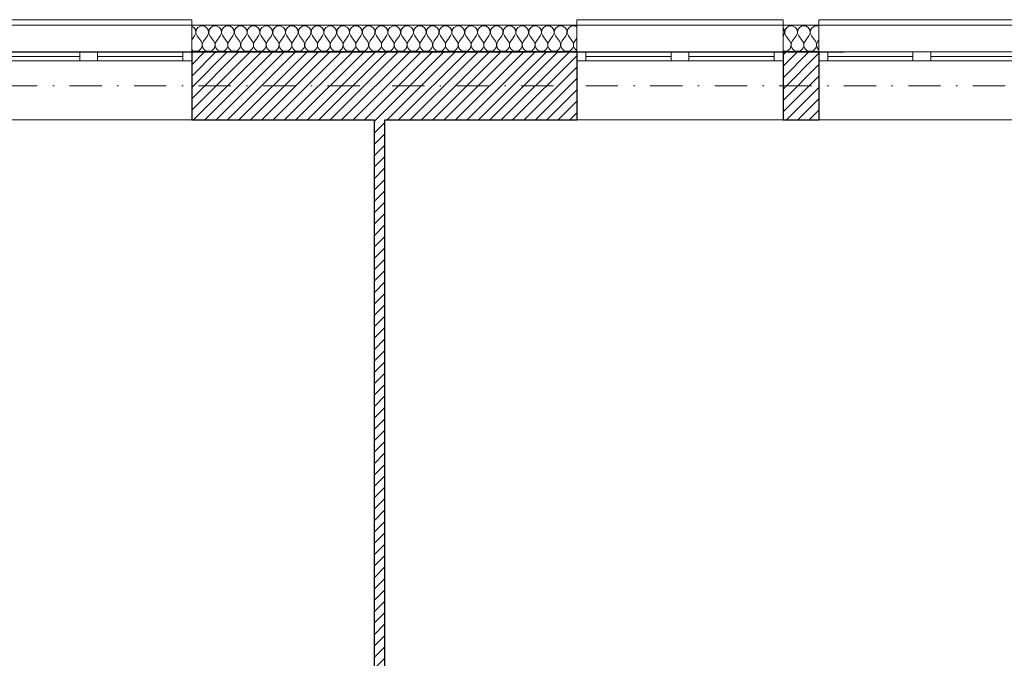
# Model space of a CAD drawing. Header units: millimetres. Extents: x 172139 to 266886, y 89525 to 138225.
# Tile 41 of 72: x 198517 to 204012, y 118140 to 121706. Entities that reach past the tile are written whole.
import ezdxf

# ---------------------------------------------------------------- set-up
doc = ezdxf.new("R2010")
doc.units = ezdxf.units.MM
doc.header["$MEASUREMENT"] = 0
doc.linetypes.add('Kropki i Kreski', pattern=[360, 180, -90, 0, -90])
for name, color, linetype in [('Konstrukcja - Siatki mod', 7, 'Continuous'), ('KR_INW', 7, 'Continuous'), ('NAPIS_SODON', 7, 'Continuous')]:
    doc.layers.add(name, color=color, linetype=linetype)
doc.layers.add('Konstrukcja - Siatki mod_Nr_pióra__48', color=7, linetype='Continuous', lineweight=15, true_color=0xa80f02)
doc.layers.add('KR_INW_Nr_pióra__102', color=7, linetype='Continuous', lineweight=5, true_color=0xcccccc)
for name, color, linetype, lineweight in [('KR_INW_Nr_pióra__101', 252, 'Continuous', 5), ('KR_INW_Nr_pióra__27', 7, 'Continuous', 25), ('KR_INW_Nr_pióra__47', 7, 'Continuous', 15), ('NAPIS_SODON_Nr_pióra__1', 7, 'Continuous', 13), ('Okna ArchiCADa_Nr_pióra__1', 7, 'Continuous', 13)]:
    doc.layers.add(name, color=color, linetype=linetype, lineweight=lineweight)
pattern_1 = [(45, (0, 0), (-31.819804, 31.819804), [])]

# ---------------------------------------------------------------- blocks, each defined once
blk = doc.blocks.new('Strop_1', base_point=(179225, 121523.3))
at = {"layer": 'NAPIS_SODON_Nr_pióra__1', "linetype": 'Continuous', "flags": 128}
blk.add_lwpolyline([(179225, 121523.3), (179225.9, 107003.8), (250898.3, 107008.3), (250897.4, 121527.8)], close=True, dxfattribs=at)
blk = doc.blocks.new('*X97')
at = {"layer": 'KR_INW_Nr_pióra__102', "linetype": 'Continuous'}
for p, q in [((199488.3, 121662.7), (199476.6, 121669)), ((199497.9, 121648.2), (199488.3, 121662.7)), ((199511.7, 121662.7), (199502.1, 121648.2)), ((199527, 121670.9), (199511.7, 121662.7)), ((199544.4, 121670.9), (199527, 121670.9)), ((199559.7, 121662.7), (199544.4, 121670.9)), ((199569.4, 121648.2), (199559.7, 121662.7)), ((199583.1, 121662.7), (199573.5, 121648.2)), ((199598.4, 121670.9), (199583.1, 121662.7)), ((199615.8, 121670.9), (199598.4, 121670.9)), ((199631.2, 121662.7), (199615.8, 121670.9)), ((199640.8, 121648.2), (199631.2, 121662.7)), ((199654.5, 121662.7), (199644.9, 121648.2)), ((199669.9, 121670.9), (199654.5, 121662.7)), ((199687.3, 121670.9), (199669.9, 121670.9)), ((199702.6, 121662.7), (199687.3, 121670.9)), ((199712.2, 121648.2), (199702.6, 121662.7)), ((199726, 121662.7), (199716.3, 121648.2)), ((199741.3, 121670.9), (199726, 121662.7)), ((199758.7, 121670.9), (199741.3, 121670.9)), ((199774, 121662.7), (199758.7, 121670.9)), ((199783.7, 121648.2), (199774, 121662.7)), ((199797.4, 121662.7), (199787.8, 121648.2)), ((199812.7, 121670.9), (199797.4, 121662.7)), ((199830.1, 121670.9), (199812.7, 121670.9)), ((199845.5, 121662.7), (199830.1, 121670.9)), ((199855.1, 121648.2), (199845.5, 121662.7)), ((199868.8, 121662.7), (199859.2, 121648.2)), ((199884.2, 121670.9), (199868.8, 121662.7)), ((199901.6, 121670.9), (199884.2, 121670.9)), ((199916.9, 121662.7), (199901.6, 121670.9)), ((199926.5, 121648.2), (199916.9, 121662.7)), ((199940.3, 121662.7), (199930.6, 121648.2)), ((199955.6, 121670.9), (199940.3, 121662.7)), ((199973, 121670.9), (199955.6, 121670.9)), ((199988.3, 121662.7), (199973, 121670.9)), ((199997.9, 121648.2), (199988.3, 121662.7)), ((200011.7, 121662.7), (200002.1, 121648.2)), ((200027, 121670.9), (200011.7, 121662.7)), ((200044.4, 121670.9), (200027, 121670.9)), ((200059.7, 121662.7), (200044.4, 121670.9)), ((200069.4, 121648.2), (200059.7, 121662.7)), ((200083.1, 121662.7), (200073.5, 121648.2)), ((200098.4, 121670.9), (200083.1, 121662.7)), ((200115.8, 121670.9), (200098.4, 121670.9)), ((200131.2, 121662.7), (200115.8, 121670.9)), ((200140.8, 121648.2), (200131.2, 121662.7)), ((200154.5, 121662.7), (200144.9, 121648.2)), ((200169.9, 121670.9), (200154.5, 121662.7)), ((200187.3, 121670.9), (200169.9, 121670.9)), ((200202.6, 121662.7), (200187.3, 121670.9)), ((200212.2, 121648.2), (200202.6, 121662.7)), ((200226, 121662.7), (200216.3, 121648.2)), ((200241.3, 121670.9), (200226, 121662.7)), ((200258.7, 121670.9), (200241.3, 121670.9)), ((200274, 121662.7), (200258.7, 121670.9)), ((200283.7, 121648.2), (200274, 121662.7)), ((200297.4, 121662.7), (200287.8, 121648.2)), ((200312.7, 121670.9), (200297.4, 121662.7)), ((200330.1, 121670.9), (200312.7, 121670.9)), ((200345.5, 121662.7), (200330.1, 121670.9)), ((200355.1, 121648.2), (200345.5, 121662.7)), ((200368.8, 121662.7), (200359.2, 121648.2)), ((200384.2, 121670.9), (200368.8, 121662.7)), ((200401.6, 121670.9), (200384.2, 121670.9)), ((200416.9, 121662.7), (200401.6, 121670.9)), ((200426.5, 121648.2), (200416.9, 121662.7)), ((200440.3, 121662.7), (200430.6, 121648.2)), ((200455.6, 121670.9), (200440.3, 121662.7)), ((200473, 121670.9), (200455.6, 121670.9)), ((200488.3, 121662.7), (200473, 121670.9)), ((200497.9, 121648.2), (200488.3, 121662.7)), ((200511.7, 121662.7), (200502.1, 121648.2)), ((200527, 121670.9), (200511.7, 121662.7)), ((200544.4, 121670.9), (200527, 121670.9)), ((200559.7, 121662.7), (200544.4, 121670.9)), ((200569.4, 121648.2), (200559.7, 121662.7)), ((200583.1, 121662.7), (200573.5, 121648.2)), ((200598.4, 121670.9), (200583.1, 121662.7)), ((200615.8, 121670.9), (200598.4, 121670.9)), ((200631.2, 121662.7), (200615.8, 121670.9)), ((200640.8, 121648.2), (200631.2, 121662.7)), ((200654.5, 121662.7), (200644.9, 121648.2)), ((200669.9, 121670.9), (200654.5, 121662.7)), ((200687.3, 121670.9), (200669.9, 121670.9)), ((200702.6, 121662.7), (200687.3, 121670.9)), ((200712.2, 121648.2), (200702.6, 121662.7)), ((200726, 121662.7), (200716.3, 121648.2)), ((200741.3, 121670.9), (200726, 121662.7)), ((200758.7, 121670.9), (200741.3, 121670.9)), ((200774, 121662.7), (200758.7, 121670.9)), ((200783.7, 121648.2), (200774, 121662.7)), ((200797.4, 121662.7), (200787.8, 121648.2)), ((200812.7, 121670.9), (200797.4, 121662.7)), ((200830.1, 121670.9), (200812.7, 121670.9)), ((200845.5, 121662.7), (200830.1, 121670.9)), ((200855.1, 121648.2), (200845.5, 121662.7)), ((200868.8, 121662.7), (200859.2, 121648.2)), ((200884.2, 121670.9), (200868.8, 121662.7)), ((200901.6, 121670.9), (200884.2, 121670.9)), ((200916.9, 121662.7), (200901.6, 121670.9)), ((200926.5, 121648.2), (200916.9, 121662.7)), ((200940.3, 121662.7), (200930.6, 121648.2)), ((200955.6, 121670.9), (200940.3, 121662.7)), ((200973, 121670.9), (200955.6, 121670.9)), ((200988.3, 121662.7), (200973, 121670.9)), ((200997.9, 121648.2), (200988.3, 121662.7)), ((201011.7, 121662.7), (201002.1, 121648.2)), ((201027, 121670.9), (201011.7, 121662.7)), ((201044.4, 121670.9), (201027, 121670.9)), ((201059.7, 121662.7), (201044.4, 121670.9)), ((201069.4, 121648.2), (201059.7, 121662.7)), ((201083.1, 121662.7), (201073.5, 121648.2)), ((201098.4, 121670.9), (201083.1, 121662.7)), ((201115.8, 121670.9), (201098.4, 121670.9)), ((201131.2, 121662.7), (201115.8, 121670.9)), ((201140.8, 121648.2), (201131.2, 121662.7)), ((201154.5, 121662.7), (201144.9, 121648.2)), ((201169.9, 121670.9), (201154.5, 121662.7)), ((201187.3, 121670.9), (201169.9, 121670.9)), ((201202.6, 121662.7), (201187.3, 121670.9)), ((201212.2, 121648.2), (201202.6, 121662.7)), ((201226, 121662.7), (201216.3, 121648.2)), ((201241.3, 121670.9), (201226, 121662.7)), ((201258.7, 121670.9), (201241.3, 121670.9)), ((201274, 121662.7), (201258.7, 121670.9)), ((201283.7, 121648.2), (201274, 121662.7)), ((201297.4, 121662.7), (201287.8, 121648.2)), ((201312.7, 121670.9), (201297.4, 121662.7)), ((201330.1, 121670.9), (201312.7, 121670.9)), ((201345.5, 121662.7), (201330.1, 121670.9)), ((201355.1, 121648.2), (201345.5, 121662.7)), ((201368.8, 121662.7), (201359.2, 121648.2)), ((201384.2, 121670.9), (201368.8, 121662.7)), ((201401.6, 121670.9), (201384.2, 121670.9)), ((201416.9, 121662.7), (201401.6, 121670.9)), ((201426.5, 121648.2), (201416.9, 121662.7)), ((201440.3, 121662.7), (201430.6, 121648.2)), ((201455.6, 121670.9), (201440.3, 121662.7)), ((201473, 121670.9), (201455.6, 121670.9)), ((201488.3, 121662.7), (201473, 121670.9)), ((201497.9, 121648.2), (201488.3, 121662.7)), ((201511.7, 121662.7), (201502.1, 121648.2)), ((201527, 121670.9), (201511.7, 121662.7)), ((201544.4, 121670.9), (201527, 121670.9)), ((201559.7, 121662.7), (201544.4, 121670.9)), ((201569.4, 121648.2), (201559.7, 121662.7)), ((201583.1, 121662.7), (201573.5, 121648.2)), ((201598.4, 121670.9), (201583.1, 121662.7)), ((201615.8, 121670.9), (201598.4, 121670.9)), ((201626.9, 121665), (201615.8, 121670.9)), ((199492.9, 121614.9), (199476.6, 121593.2)), ((199492.9, 121614.9), (199499.6, 121630.9)), ((199499.6, 121630.9), (199497.9, 121648.2)), ((199502.1, 121648.2), (199500.4, 121630.9)), ((199500.4, 121630.9), (199507.1, 121614.9)), ((199507.1, 121614.9), (199528.6, 121586.3)), ((199564.3, 121614.9), (199542.9, 121586.3)), ((199564.3, 121614.9), (199571, 121630.9)), ((199571, 121630.9), (199569.4, 121648.2)), ((199573.5, 121648.2), (199571.8, 121630.9)), ((199571.8, 121630.9), (199578.6, 121614.9)), ((199578.6, 121614.9), (199600, 121586.3)), ((199635.7, 121614.9), (199614.3, 121586.3)), ((199635.7, 121614.9), (199642.4, 121630.9)), ((199642.4, 121630.9), (199640.8, 121648.2)), ((199644.9, 121648.2), (199643.3, 121630.9)), ((199643.3, 121630.9), (199650, 121614.9)), ((199650, 121614.9), (199671.4, 121586.3)), ((199707.1, 121614.9), (199685.7, 121586.3)), ((199707.1, 121614.9), (199713.9, 121630.9)), ((199713.9, 121630.9), (199712.2, 121648.2)), ((199716.3, 121648.2), (199714.7, 121630.9)), ((199714.7, 121630.9), (199721.4, 121614.9)), ((199721.4, 121614.9), (199742.9, 121586.3)), ((199778.6, 121614.9), (199757.1, 121586.3)), ((199778.6, 121614.9), (199785.3, 121630.9)), ((199785.3, 121630.9), (199783.7, 121648.2)), ((199787.8, 121648.2), (199786.1, 121630.9)), ((199786.1, 121630.9), (199792.9, 121614.9)), ((199792.9, 121614.9), (199814.3, 121586.3)), ((199850, 121614.9), (199828.6, 121586.3)), ((199850, 121614.9), (199856.7, 121630.9)), ((199856.7, 121630.9), (199855.1, 121648.2)), ((199859.2, 121648.2), (199857.6, 121630.9)), ((199857.6, 121630.9), (199864.3, 121614.9)), ((199864.3, 121614.9), (199885.7, 121586.3)), ((199921.4, 121614.9), (199900, 121586.3)), ((199921.4, 121614.9), (199928.2, 121630.9)), ((199928.2, 121630.9), (199926.5, 121648.2)), ((199930.6, 121648.2), (199929, 121630.9)), ((199929, 121630.9), (199935.7, 121614.9)), ((199935.7, 121614.9), (199957.1, 121586.3)), ((199992.9, 121614.9), (199971.4, 121586.3)), ((199992.9, 121614.9), (199999.6, 121630.9)), ((199999.6, 121630.9), (199997.9, 121648.2)), ((200002.1, 121648.2), (200000.4, 121630.9)), ((200000.4, 121630.9), (200007.1, 121614.9)), ((200007.1, 121614.9), (200028.6, 121586.3)), ((200064.3, 121614.9), (200042.9, 121586.3)), ((200064.3, 121614.9), (200071, 121630.9)), ((200071, 121630.9), (200069.4, 121648.2)), ((200073.5, 121648.2), (200071.8, 121630.9)), ((200071.8, 121630.9), (200078.6, 121614.9)), ((200078.6, 121614.9), (200100, 121586.3)), ((200135.7, 121614.9), (200114.3, 121586.3)), ((200135.7, 121614.9), (200142.4, 121630.9)), ((200142.4, 121630.9), (200140.8, 121648.2)), ((200144.9, 121648.2), (200143.3, 121630.9)), ((200143.3, 121630.9), (200150, 121614.9)), ((200150, 121614.9), (200171.4, 121586.3)), ((200207.1, 121614.9), (200185.7, 121586.3)), ((200207.1, 121614.9), (200213.9, 121630.9)), ((200213.9, 121630.9), (200212.2, 121648.2)), ((200216.3, 121648.2), (200214.7, 121630.9)), ((200214.7, 121630.9), (200221.4, 121614.9)), ((200221.4, 121614.9), (200242.9, 121586.3)), ((200278.6, 121614.9), (200257.1, 121586.3)), ((200278.6, 121614.9), (200285.3, 121630.9)), ((200285.3, 121630.9), (200283.7, 121648.2)), ((200287.8, 121648.2), (200286.1, 121630.9)), ((200286.1, 121630.9), (200292.9, 121614.9)), ((200292.9, 121614.9), (200314.3, 121586.3)), ((200350, 121614.9), (200328.6, 121586.3)), ((200350, 121614.9), (200356.7, 121630.9)), ((200356.7, 121630.9), (200355.1, 121648.2)), ((200359.2, 121648.2), (200357.6, 121630.9)), ((200357.6, 121630.9), (200364.3, 121614.9)), ((200364.3, 121614.9), (200385.7, 121586.3)), ((200421.4, 121614.9), (200400, 121586.3)), ((200421.4, 121614.9), (200428.2, 121630.9)), ((200428.2, 121630.9), (200426.5, 121648.2)), ((200430.6, 121648.2), (200429, 121630.9)), ((200429, 121630.9), (200435.7, 121614.9)), ((200435.7, 121614.9), (200457.1, 121586.3)), ((200492.9, 121614.9), (200471.4, 121586.3)), ((200492.9, 121614.9), (200499.6, 121630.9)), ((200499.6, 121630.9), (200497.9, 121648.2)), ((200502.1, 121648.2), (200500.4, 121630.9)), ((200500.4, 121630.9), (200507.1, 121614.9)), ((200507.1, 121614.9), (200528.6, 121586.3)), ((200564.3, 121614.9), (200542.9, 121586.3)), ((200564.3, 121614.9), (200571, 121630.9)), ((200571, 121630.9), (200569.4, 121648.2)), ((200573.5, 121648.2), (200571.8, 121630.9)), ((200571.8, 121630.9), (200578.6, 121614.9)), ((200578.6, 121614.9), (200600, 121586.3)), ((200635.7, 121614.9), (200614.3, 121586.3)), ((200635.7, 121614.9), (200642.4, 121630.9)), ((200642.4, 121630.9), (200640.8, 121648.2)), ((200644.9, 121648.2), (200643.3, 121630.9)), ((200643.3, 121630.9), (200650, 121614.9)), ((200650, 121614.9), (200671.4, 121586.3)), ((200707.1, 121614.9), (200685.7, 121586.3)), ((200707.1, 121614.9), (200713.9, 121630.9)), ((200713.9, 121630.9), (200712.2, 121648.2)), ((200716.3, 121648.2), (200714.7, 121630.9)), ((200714.7, 121630.9), (200721.4, 121614.9)), ((200721.4, 121614.9), (200742.9, 121586.3)), ((200778.6, 121614.9), (200757.1, 121586.3)), ((200778.6, 121614.9), (200785.3, 121630.9)), ((200785.3, 121630.9), (200783.7, 121648.2)), ((200787.8, 121648.2), (200786.1, 121630.9)), ((200786.1, 121630.9), (200792.9, 121614.9)), ((200792.9, 121614.9), (200814.3, 121586.3)), ((200850, 121614.9), (200828.6, 121586.3)), ((200850, 121614.9), (200856.7, 121630.9)), ((200856.7, 121630.9), (200855.1, 121648.2)), ((200859.2, 121648.2), (200857.6, 121630.9)), ((200857.6, 121630.9), (200864.3, 121614.9)), ((200864.3, 121614.9), (200885.7, 121586.3)), ((200921.4, 121614.9), (200900, 121586.3)), ((200921.4, 121614.9), (200928.2, 121630.9)), ((200928.2, 121630.9), (200926.5, 121648.2)), ((200930.6, 121648.2), (200929, 121630.9)), ((200929, 121630.9), (200935.7, 121614.9)), ((200935.7, 121614.9), (200957.1, 121586.3)), ((200992.9, 121614.9), (200971.4, 121586.3)), ((200992.9, 121614.9), (200999.6, 121630.9)), ((200999.6, 121630.9), (200997.9, 121648.2)), ((201002.1, 121648.2), (201000.4, 121630.9)), ((201000.4, 121630.9), (201007.1, 121614.9)), ((201007.1, 121614.9), (201028.6, 121586.3)), ((201064.3, 121614.9), (201042.9, 121586.3)), ((201064.3, 121614.9), (201071, 121630.9)), ((201071, 121630.9), (201069.4, 121648.2)), ((201073.5, 121648.2), (201071.8, 121630.9)), ((201071.8, 121630.9), (201078.6, 121614.9)), ((201078.6, 121614.9), (201100, 121586.3)), ((201135.7, 121614.9), (201114.3, 121586.3)), ((201135.7, 121614.9), (201142.4, 121630.9)), ((201142.4, 121630.9), (201140.8, 121648.2)), ((201144.9, 121648.2), (201143.3, 121630.9)), ((201143.3, 121630.9), (201150, 121614.9)), ((201150, 121614.9), (201171.4, 121586.3)), ((201207.1, 121614.9), (201185.7, 121586.3)), ((201207.1, 121614.9), (201213.9, 121630.9)), ((201213.9, 121630.9), (201212.2, 121648.2)), ((201216.3, 121648.2), (201214.7, 121630.9)), ((201214.7, 121630.9), (201221.4, 121614.9)), ((201221.4, 121614.9), (201242.9, 121586.3)), ((201278.6, 121614.9), (201257.1, 121586.3)), ((201278.6, 121614.9), (201285.3, 121630.9)), ((201285.3, 121630.9), (201283.7, 121648.2)), ((201287.8, 121648.2), (201286.1, 121630.9)), ((201286.1, 121630.9), (201292.9, 121614.9)), ((201292.9, 121614.9), (201314.3, 121586.3)), ((201350, 121614.9), (201328.6, 121586.3)), ((201350, 121614.9), (201356.7, 121630.9)), ((201356.7, 121630.9), (201355.1, 121648.2)), ((201359.2, 121648.2), (201357.6, 121630.9)), ((201357.6, 121630.9), (201364.3, 121614.9)), ((201364.3, 121614.9), (201385.7, 121586.3)), ((201421.4, 121614.9), (201400, 121586.3)), ((201421.4, 121614.9), (201428.2, 121630.9)), ((201428.2, 121630.9), (201426.5, 121648.2)), ((201430.6, 121648.2), (201429, 121630.9)), ((201429, 121630.9), (201435.7, 121614.9)), ((201435.7, 121614.9), (201457.1, 121586.3)), ((201492.9, 121614.9), (201471.4, 121586.3)), ((201492.9, 121614.9), (201499.6, 121630.9)), ((201499.6, 121630.9), (201497.9, 121648.2)), ((201502.1, 121648.2), (201500.4, 121630.9)), ((201500.4, 121630.9), (201507.1, 121614.9)), ((201507.1, 121614.9), (201528.6, 121586.3)), ((201564.3, 121614.9), (201542.9, 121586.3)), ((201564.3, 121614.9), (201571, 121630.9)), ((201571, 121630.9), (201569.4, 121648.2)), ((201573.5, 121648.2), (201571.8, 121630.9)), ((201571.8, 121630.9), (201578.6, 121614.9)), ((201578.6, 121614.9), (201600, 121586.3)), ((201626.9, 121603.1), (201614.3, 121586.3)), ((199526.4, 121540.8), (199531.9, 121548.9)), ((199533.3, 121577.7), (199528.6, 121586.3)), ((199531.9, 121548.9), (199535.1, 121558.2)), ((199535.6, 121568.1), (199533.3, 121577.7)), ((199535.1, 121558.2), (199535.6, 121568.1)), ((199538.1, 121577.7), (199535.9, 121568.1)), ((199535.9, 121568.1), (199536.3, 121558.2)), ((199536.3, 121558.2), (199539.5, 121548.9)), ((199542.9, 121586.3), (199538.1, 121577.7)), ((199539.5, 121548.9), (199545.1, 121540.8)), ((199597.8, 121540.8), (199603.4, 121548.9)), ((199604.8, 121577.7), (199600, 121586.3)), ((199603.4, 121548.9), (199606.5, 121558.2)), ((199607, 121568.1), (199604.8, 121577.7)), ((199606.5, 121558.2), (199607, 121568.1)), ((199609.5, 121577.7), (199607.3, 121568.1)), ((199607.3, 121568.1), (199607.8, 121558.2)), ((199607.8, 121558.2), (199610.9, 121548.9)), ((199614.3, 121586.3), (199609.5, 121577.7)), ((199610.9, 121548.9), (199616.5, 121540.8)), ((199669.2, 121540.8), (199674.8, 121548.9)), ((199676.2, 121577.7), (199671.4, 121586.3)), ((199674.8, 121548.9), (199677.9, 121558.2)), ((199678.4, 121568.1), (199676.2, 121577.7)), ((199677.9, 121558.2), (199678.4, 121568.1)), ((199680.9, 121577.7), (199678.7, 121568.1)), ((199678.7, 121568.1), (199679.2, 121558.2)), ((199679.2, 121558.2), (199682.3, 121548.9)), ((199685.7, 121586.3), (199680.9, 121577.7)), ((199682.3, 121548.9), (199687.9, 121540.8)), ((199740.6, 121540.8), (199746.2, 121548.9)), ((199747.6, 121577.7), (199742.9, 121586.3)), ((199746.2, 121548.9), (199749.4, 121558.2)), ((199749.9, 121568.1), (199747.6, 121577.7)), ((199749.4, 121558.2), (199749.9, 121568.1)), ((199752.4, 121577.7), (199750.1, 121568.1)), ((199750.1, 121568.1), (199750.6, 121558.2)), ((199750.6, 121558.2), (199753.8, 121548.9)), ((199757.1, 121586.3), (199752.4, 121577.7)), ((199753.8, 121548.9), (199759.4, 121540.8)), ((199812.1, 121540.8), (199817.7, 121548.9)), ((199819.1, 121577.7), (199814.3, 121586.3)), ((199817.7, 121548.9), (199820.8, 121558.2)), ((199821.3, 121568.1), (199819.1, 121577.7)), ((199820.8, 121558.2), (199821.3, 121568.1)), ((199823.8, 121577.7), (199821.6, 121568.1)), ((199821.6, 121568.1), (199822.1, 121558.2)), ((199822.1, 121558.2), (199825.2, 121548.9)), ((199828.6, 121586.3), (199823.8, 121577.7)), ((199825.2, 121548.9), (199830.8, 121540.8)), ((199883.5, 121540.8), (199889.1, 121548.9)), ((199890.5, 121577.7), (199885.7, 121586.3)), ((199889.1, 121548.9), (199892.2, 121558.2)), ((199892.7, 121568.1), (199890.5, 121577.7)), ((199892.2, 121558.2), (199892.7, 121568.1)), ((199895.2, 121577.7), (199893, 121568.1)), ((199893, 121568.1), (199893.5, 121558.2)), ((199893.5, 121558.2), (199896.6, 121548.9)), ((199900, 121586.3), (199895.2, 121577.7)), ((199896.6, 121548.9), (199902.2, 121540.8)), ((199954.9, 121540.8), (199960.5, 121548.9)), ((199961.9, 121577.7), (199957.1, 121586.3)), ((199960.5, 121548.9), (199963.7, 121558.2)), ((199964.1, 121568.1), (199961.9, 121577.7)), ((199963.7, 121558.2), (199964.1, 121568.1)), ((199966.7, 121577.7), (199964.4, 121568.1)), ((199964.4, 121568.1), (199964.9, 121558.2)), ((199964.9, 121558.2), (199968.1, 121548.9)), ((199971.4, 121586.3), (199966.7, 121577.7)), ((199968.1, 121548.9), (199973.6, 121540.8)), ((200026.4, 121540.8), (200031.9, 121548.9)), ((200033.3, 121577.7), (200028.6, 121586.3)), ((200031.9, 121548.9), (200035.1, 121558.2)), ((200035.6, 121568.1), (200033.3, 121577.7)), ((200035.1, 121558.2), (200035.6, 121568.1)), ((200038.1, 121577.7), (200035.9, 121568.1)), ((200035.9, 121568.1), (200036.3, 121558.2)), ((200036.3, 121558.2), (200039.5, 121548.9)), ((200042.9, 121586.3), (200038.1, 121577.7)), ((200039.5, 121548.9), (200045.1, 121540.8)), ((200097.8, 121540.8), (200103.4, 121548.9)), ((200104.8, 121577.7), (200100, 121586.3)), ((200103.4, 121548.9), (200106.5, 121558.2)), ((200107, 121568.1), (200104.8, 121577.7)), ((200106.5, 121558.2), (200107, 121568.1)), ((200109.5, 121577.7), (200107.3, 121568.1)), ((200107.3, 121568.1), (200107.8, 121558.2)), ((200107.8, 121558.2), (200110.9, 121548.9)), ((200114.3, 121586.3), (200109.5, 121577.7)), ((200110.9, 121548.9), (200116.5, 121540.8)), ((200169.2, 121540.8), (200174.8, 121548.9)), ((200176.2, 121577.7), (200171.4, 121586.3)), ((200174.8, 121548.9), (200177.9, 121558.2)), ((200178.4, 121568.1), (200176.2, 121577.7)), ((200177.9, 121558.2), (200178.4, 121568.1)), ((200180.9, 121577.7), (200178.7, 121568.1)), ((200178.7, 121568.1), (200179.2, 121558.2)), ((200179.2, 121558.2), (200182.3, 121548.9)), ((200185.7, 121586.3), (200180.9, 121577.7)), ((200182.3, 121548.9), (200187.9, 121540.8)), ((200240.6, 121540.8), (200246.2, 121548.9)), ((200247.6, 121577.7), (200242.9, 121586.3)), ((200246.2, 121548.9), (200249.4, 121558.2)), ((200249.9, 121568.1), (200247.6, 121577.7)), ((200249.4, 121558.2), (200249.9, 121568.1)), ((200252.4, 121577.7), (200250.1, 121568.1)), ((200250.1, 121568.1), (200250.6, 121558.2)), ((200250.6, 121558.2), (200253.8, 121548.9)), ((200257.1, 121586.3), (200252.4, 121577.7)), ((200253.8, 121548.9), (200259.4, 121540.8)), ((200312.1, 121540.8), (200317.7, 121548.9)), ((200319.1, 121577.7), (200314.3, 121586.3)), ((200317.7, 121548.9), (200320.8, 121558.2)), ((200321.3, 121568.1), (200319.1, 121577.7)), ((200320.8, 121558.2), (200321.3, 121568.1)), ((200323.8, 121577.7), (200321.6, 121568.1)), ((200321.6, 121568.1), (200322.1, 121558.2)), ((200322.1, 121558.2), (200325.2, 121548.9)), ((200328.6, 121586.3), (200323.8, 121577.7)), ((200325.2, 121548.9), (200330.8, 121540.8)), ((200383.5, 121540.8), (200389.1, 121548.9)), ((200390.5, 121577.7), (200385.7, 121586.3)), ((200389.1, 121548.9), (200392.2, 121558.2)), ((200392.7, 121568.1), (200390.5, 121577.7)), ((200392.2, 121558.2), (200392.7, 121568.1)), ((200395.2, 121577.7), (200393, 121568.1)), ((200393, 121568.1), (200393.5, 121558.2)), ((200393.5, 121558.2), (200396.6, 121548.9)), ((200400, 121586.3), (200395.2, 121577.7)), ((200396.6, 121548.9), (200402.2, 121540.8)), ((200454.9, 121540.8), (200460.5, 121548.9)), ((200461.9, 121577.7), (200457.1, 121586.3)), ((200460.5, 121548.9), (200463.7, 121558.2)), ((200464.1, 121568.1), (200461.9, 121577.7)), ((200463.7, 121558.2), (200464.1, 121568.1)), ((200466.7, 121577.7), (200464.4, 121568.1)), ((200464.4, 121568.1), (200464.9, 121558.2)), ((200464.9, 121558.2), (200468.1, 121548.9)), ((200471.4, 121586.3), (200466.7, 121577.7)), ((200468.1, 121548.9), (200473.6, 121540.8)), ((200526.4, 121540.8), (200531.9, 121548.9)), ((200533.3, 121577.7), (200528.6, 121586.3)), ((200531.9, 121548.9), (200535.1, 121558.2)), ((200535.6, 121568.1), (200533.3, 121577.7)), ((200535.1, 121558.2), (200535.6, 121568.1)), ((200538.1, 121577.7), (200535.9, 121568.1)), ((200535.9, 121568.1), (200536.3, 121558.2)), ((200536.3, 121558.2), (200539.5, 121548.9)), ((200542.9, 121586.3), (200538.1, 121577.7)), ((200539.5, 121548.9), (200545.1, 121540.8)), ((200597.8, 121540.8), (200603.4, 121548.9)), ((200604.8, 121577.7), (200600, 121586.3)), ((200603.4, 121548.9), (200606.5, 121558.2)), ((200607, 121568.1), (200604.8, 121577.7)), ((200606.5, 121558.2), (200607, 121568.1)), ((200609.5, 121577.7), (200607.3, 121568.1)), ((200607.3, 121568.1), (200607.8, 121558.2)), ((200607.8, 121558.2), (200610.9, 121548.9)), ((200614.3, 121586.3), (200609.5, 121577.7)), ((200610.9, 121548.9), (200616.5, 121540.8)), ((200669.2, 121540.8), (200674.8, 121548.9)), ((200676.2, 121577.7), (200671.4, 121586.3)), ((200674.8, 121548.9), (200677.9, 121558.2)), ((200678.4, 121568.1), (200676.2, 121577.7)), ((200677.9, 121558.2), (200678.4, 121568.1)), ((200680.9, 121577.7), (200678.7, 121568.1)), ((200678.7, 121568.1), (200679.2, 121558.2)), ((200679.2, 121558.2), (200682.3, 121548.9)), ((200685.7, 121586.3), (200680.9, 121577.7)), ((200682.3, 121548.9), (200687.9, 121540.8)), ((200740.6, 121540.8), (200746.2, 121548.9)), ((200747.6, 121577.7), (200742.9, 121586.3)), ((200746.2, 121548.9), (200749.4, 121558.2)), ((200749.9, 121568.1), (200747.6, 121577.7)), ((200749.4, 121558.2), (200749.9, 121568.1)), ((200752.4, 121577.7), (200750.1, 121568.1)), ((200750.1, 121568.1), (200750.6, 121558.2)), ((200750.6, 121558.2), (200753.8, 121548.9)), ((200757.1, 121586.3), (200752.4, 121577.7)), ((200753.8, 121548.9), (200759.4, 121540.8)), ((200812.1, 121540.8), (200817.7, 121548.9)), ((200819.1, 121577.7), (200814.3, 121586.3)), ((200817.7, 121548.9), (200820.8, 121558.2)), ((200821.3, 121568.1), (200819.1, 121577.7)), ((200820.8, 121558.2), (200821.3, 121568.1)), ((200823.8, 121577.7), (200821.6, 121568.1)), ((200821.6, 121568.1), (200822.1, 121558.2)), ((200822.1, 121558.2), (200825.2, 121548.9)), ((200828.6, 121586.3), (200823.8, 121577.7)), ((200825.2, 121548.9), (200830.8, 121540.8)), ((200883.5, 121540.8), (200889.1, 121548.9)), ((200890.5, 121577.7), (200885.7, 121586.3)), ((200889.1, 121548.9), (200892.2, 121558.2)), ((200892.7, 121568.1), (200890.5, 121577.7)), ((200892.2, 121558.2), (200892.7, 121568.1)), ((200895.2, 121577.7), (200893, 121568.1)), ((200893, 121568.1), (200893.5, 121558.2)), ((200893.5, 121558.2), (200896.6, 121548.9)), ((200900, 121586.3), (200895.2, 121577.7)), ((200896.6, 121548.9), (200902.2, 121540.8)), ((200954.9, 121540.8), (200960.5, 121548.9)), ((200961.9, 121577.7), (200957.1, 121586.3)), ((200960.5, 121548.9), (200963.7, 121558.2)), ((200964.1, 121568.1), (200961.9, 121577.7)), ((200963.7, 121558.2), (200964.1, 121568.1)), ((200966.7, 121577.7), (200964.4, 121568.1)), ((200964.4, 121568.1), (200964.9, 121558.2)), ((200964.9, 121558.2), (200968.1, 121548.9)), ((200971.4, 121586.3), (200966.7, 121577.7)), ((200968.1, 121548.9), (200973.6, 121540.8)), ((201026.4, 121540.8), (201031.9, 121548.9)), ((201033.3, 121577.7), (201028.6, 121586.3)), ((201031.9, 121548.9), (201035.1, 121558.2)), ((201035.6, 121568.1), (201033.3, 121577.7)), ((201035.1, 121558.2), (201035.6, 121568.1)), ((201038.1, 121577.7), (201035.9, 121568.1)), ((201035.9, 121568.1), (201036.3, 121558.2)), ((201036.3, 121558.2), (201039.5, 121548.9)), ((201042.9, 121586.3), (201038.1, 121577.7)), ((201039.5, 121548.9), (201045.1, 121540.8)), ((201097.8, 121540.8), (201103.4, 121548.9)), ((201104.8, 121577.7), (201100, 121586.3)), ((201103.4, 121548.9), (201106.5, 121558.2)), ((201107, 121568.1), (201104.8, 121577.7)), ((201106.5, 121558.2), (201107, 121568.1)), ((201109.5, 121577.7), (201107.3, 121568.1)), ((201107.3, 121568.1), (201107.8, 121558.2)), ((201107.8, 121558.2), (201110.9, 121548.9)), ((201114.3, 121586.3), (201109.5, 121577.7)), ((201110.9, 121548.9), (201116.5, 121540.8)), ((201169.2, 121540.8), (201174.8, 121548.9)), ((201176.2, 121577.7), (201171.4, 121586.3)), ((201174.8, 121548.9), (201177.9, 121558.2)), ((201178.4, 121568.1), (201176.2, 121577.7)), ((201177.9, 121558.2), (201178.4, 121568.1)), ((201180.9, 121577.7), (201178.7, 121568.1)), ((201178.7, 121568.1), (201179.2, 121558.2)), ((201179.2, 121558.2), (201182.3, 121548.9)), ((201185.7, 121586.3), (201180.9, 121577.7)), ((201182.3, 121548.9), (201187.9, 121540.8)), ((201240.6, 121540.8), (201246.2, 121548.9)), ((201247.6, 121577.7), (201242.9, 121586.3)), ((201246.2, 121548.9), (201249.4, 121558.2)), ((201249.9, 121568.1), (201247.6, 121577.7)), ((201249.4, 121558.2), (201249.9, 121568.1)), ((201252.4, 121577.7), (201250.1, 121568.1)), ((201250.1, 121568.1), (201250.6, 121558.2)), ((201250.6, 121558.2), (201253.8, 121548.9)), ((201257.1, 121586.3), (201252.4, 121577.7)), ((201253.8, 121548.9), (201259.4, 121540.8)), ((201312.1, 121540.8), (201317.7, 121548.9)), ((201319.1, 121577.7), (201314.3, 121586.3)), ((201317.7, 121548.9), (201320.8, 121558.2)), ((201321.3, 121568.1), (201319.1, 121577.7)), ((201320.8, 121558.2), (201321.3, 121568.1)), ((201323.8, 121577.7), (201321.6, 121568.1)), ((201321.6, 121568.1), (201322.1, 121558.2)), ((201322.1, 121558.2), (201325.2, 121548.9)), ((201328.6, 121586.3), (201323.8, 121577.7)), ((201325.2, 121548.9), (201330.8, 121540.8)), ((201383.5, 121540.8), (201389.1, 121548.9)), ((201390.5, 121577.7), (201385.7, 121586.3)), ((201389.1, 121548.9), (201392.2, 121558.2)), ((201392.7, 121568.1), (201390.5, 121577.7)), ((201392.2, 121558.2), (201392.7, 121568.1)), ((201395.2, 121577.7), (201393, 121568.1)), ((201393, 121568.1), (201393.5, 121558.2)), ((201393.5, 121558.2), (201396.6, 121548.9)), ((201400, 121586.3), (201395.2, 121577.7)), ((201396.6, 121548.9), (201402.2, 121540.8)), ((201454.9, 121540.8), (201460.5, 121548.9)), ((201461.9, 121577.7), (201457.1, 121586.3)), ((201460.5, 121548.9), (201463.7, 121558.2)), ((201464.1, 121568.1), (201461.9, 121577.7)), ((201463.7, 121558.2), (201464.1, 121568.1)), ((201466.7, 121577.7), (201464.4, 121568.1)), ((201464.4, 121568.1), (201464.9, 121558.2)), ((201464.9, 121558.2), (201468.1, 121548.9)), ((201471.4, 121586.3), (201466.7, 121577.7)), ((201468.1, 121548.9), (201473.6, 121540.8)), ((201526.4, 121540.8), (201531.9, 121548.9)), ((201533.3, 121577.7), (201528.6, 121586.3)), ((201531.9, 121548.9), (201535.1, 121558.2)), ((201535.6, 121568.1), (201533.3, 121577.7)), ((201535.1, 121558.2), (201535.6, 121568.1)), ((201538.1, 121577.7), (201535.9, 121568.1)), ((201535.9, 121568.1), (201536.3, 121558.2)), ((201536.3, 121558.2), (201539.5, 121548.9)), ((201542.9, 121586.3), (201538.1, 121577.7)), ((201539.5, 121548.9), (201545.1, 121540.8)), ((201597.8, 121540.8), (201603.4, 121548.9)), ((201604.8, 121577.7), (201600, 121586.3)), ((201603.4, 121548.9), (201606.5, 121558.2)), ((201607, 121568.1), (201604.8, 121577.7)), ((201606.5, 121558.2), (201607, 121568.1)), ((201609.5, 121577.7), (201607.3, 121568.1)), ((201607.3, 121568.1), (201607.8, 121558.2)), ((201607.8, 121558.2), (201610.9, 121548.9)), ((201614.3, 121586.3), (201609.5, 121577.7)), ((201610.9, 121548.9), (201616.5, 121540.8)), ((199476.6, 121538.4), (199481.2, 121534.5)), ((199481.2, 121534.5), (199490.2, 121530.5)), ((199490.2, 121530.5), (199500, 121529.2)), ((199500, 121529.2), (199509.8, 121530.5)), ((199509.8, 121530.5), (199518.8, 121534.5)), ((199518.8, 121534.5), (199526.4, 121540.8)), ((199545.1, 121540.8), (199552.7, 121534.5)), ((199552.7, 121534.5), (199561.7, 121530.5)), ((199561.7, 121530.5), (199571.4, 121529.2)), ((199571.4, 121529.2), (199581.2, 121530.5)), ((199581.2, 121530.5), (199590.2, 121534.5)), ((199590.2, 121534.5), (199597.8, 121540.8)), ((199616.5, 121540.8), (199624.1, 121534.5)), ((199624.1, 121534.5), (199633.1, 121530.5)), ((199633.1, 121530.5), (199642.9, 121529.2)), ((199642.9, 121529.2), (199652.6, 121530.5)), ((199652.6, 121530.5), (199661.6, 121534.5)), ((199661.6, 121534.5), (199669.2, 121540.8)), ((199687.9, 121540.8), (199695.5, 121534.5)), ((199695.5, 121534.5), (199704.5, 121530.5)), ((199704.5, 121530.5), (199714.3, 121529.2)), ((199714.3, 121529.2), (199724, 121530.5)), ((199724, 121530.5), (199733.1, 121534.5)), ((199733.1, 121534.5), (199740.6, 121540.8)), ((199759.4, 121540.8), (199766.9, 121534.5)), ((199766.9, 121534.5), (199776, 121530.5)), ((199776, 121530.5), (199785.7, 121529.2)), ((199785.7, 121529.2), (199795.5, 121530.5)), ((199795.5, 121530.5), (199804.5, 121534.5)), ((199804.5, 121534.5), (199812.1, 121540.8)), ((199830.8, 121540.8), (199838.4, 121534.5)), ((199838.4, 121534.5), (199847.4, 121530.5)), ((199847.4, 121530.5), (199857.1, 121529.2)), ((199857.1, 121529.2), (199866.9, 121530.5)), ((199866.9, 121530.5), (199875.9, 121534.5)), ((199875.9, 121534.5), (199883.5, 121540.8)), ((199902.2, 121540.8), (199909.8, 121534.5)), ((199909.8, 121534.5), (199918.8, 121530.5)), ((199918.8, 121530.5), (199928.6, 121529.2)), ((199928.6, 121529.2), (199938.3, 121530.5)), ((199938.3, 121530.5), (199947.3, 121534.5)), ((199947.3, 121534.5), (199954.9, 121540.8)), ((199973.6, 121540.8), (199981.2, 121534.5)), ((199981.2, 121534.5), (199990.2, 121530.5)), ((199990.2, 121530.5), (200000, 121529.2)), ((200000, 121529.2), (200009.8, 121530.5)), ((200009.8, 121530.5), (200018.8, 121534.5)), ((200018.8, 121534.5), (200026.4, 121540.8)), ((200045.1, 121540.8), (200052.7, 121534.5)), ((200052.7, 121534.5), (200061.7, 121530.5)), ((200061.7, 121530.5), (200071.4, 121529.2)), ((200071.4, 121529.2), (200081.2, 121530.5)), ((200081.2, 121530.5), (200090.2, 121534.5)), ((200090.2, 121534.5), (200097.8, 121540.8)), ((200116.5, 121540.8), (200124.1, 121534.5)), ((200124.1, 121534.5), (200133.1, 121530.5)), ((200133.1, 121530.5), (200142.9, 121529.2)), ((200142.9, 121529.2), (200152.6, 121530.5)), ((200152.6, 121530.5), (200161.6, 121534.5)), ((200161.6, 121534.5), (200169.2, 121540.8)), ((200187.9, 121540.8), (200195.5, 121534.5)), ((200195.5, 121534.5), (200204.5, 121530.5)), ((200204.5, 121530.5), (200214.3, 121529.2)), ((200214.3, 121529.2), (200224, 121530.5)), ((200224, 121530.5), (200233.1, 121534.5)), ((200233.1, 121534.5), (200240.6, 121540.8)), ((200259.4, 121540.8), (200266.9, 121534.5)), ((200266.9, 121534.5), (200276, 121530.5)), ((200276, 121530.5), (200285.7, 121529.2)), ((200285.7, 121529.2), (200295.5, 121530.5)), ((200295.5, 121530.5), (200304.5, 121534.5)), ((200304.5, 121534.5), (200312.1, 121540.8)), ((200330.8, 121540.8), (200338.4, 121534.5)), ((200338.4, 121534.5), (200347.4, 121530.5)), ((200347.4, 121530.5), (200357.1, 121529.2)), ((200357.1, 121529.2), (200366.9, 121530.5)), ((200366.9, 121530.5), (200375.9, 121534.5)), ((200375.9, 121534.5), (200383.5, 121540.8)), ((200402.2, 121540.8), (200409.8, 121534.5)), ((200409.8, 121534.5), (200418.8, 121530.5)), ((200418.8, 121530.5), (200428.6, 121529.2)), ((200428.6, 121529.2), (200438.3, 121530.5)), ((200438.3, 121530.5), (200447.3, 121534.5)), ((200447.3, 121534.5), (200454.9, 121540.8)), ((200473.6, 121540.8), (200481.2, 121534.5)), ((200481.2, 121534.5), (200490.2, 121530.5)), ((200490.2, 121530.5), (200500, 121529.2)), ((200500, 121529.2), (200509.8, 121530.5)), ((200509.8, 121530.5), (200518.8, 121534.5)), ((200518.8, 121534.5), (200526.4, 121540.8)), ((200545.1, 121540.8), (200552.7, 121534.5)), ((200552.7, 121534.5), (200561.7, 121530.5)), ((200561.7, 121530.5), (200571.4, 121529.2)), ((200571.4, 121529.2), (200581.2, 121530.5)), ((200581.2, 121530.5), (200590.2, 121534.5)), ((200590.2, 121534.5), (200597.8, 121540.8)), ((200616.5, 121540.8), (200624.1, 121534.5)), ((200624.1, 121534.5), (200633.1, 121530.5)), ((200633.1, 121530.5), (200642.9, 121529.2)), ((200642.9, 121529.2), (200652.6, 121530.5)), ((200652.6, 121530.5), (200661.6, 121534.5)), ((200661.6, 121534.5), (200669.2, 121540.8)), ((200687.9, 121540.8), (200695.5, 121534.5)), ((200695.5, 121534.5), (200704.5, 121530.5)), ((200704.5, 121530.5), (200714.3, 121529.2)), ((200714.3, 121529.2), (200724, 121530.5)), ((200724, 121530.5), (200733.1, 121534.5)), ((200733.1, 121534.5), (200740.6, 121540.8)), ((200759.4, 121540.8), (200766.9, 121534.5)), ((200766.9, 121534.5), (200776, 121530.5)), ((200776, 121530.5), (200785.7, 121529.2)), ((200785.7, 121529.2), (200795.5, 121530.5)), ((200795.5, 121530.5), (200804.5, 121534.5)), ((200804.5, 121534.5), (200812.1, 121540.8)), ((200830.8, 121540.8), (200838.4, 121534.5)), ((200838.4, 121534.5), (200847.4, 121530.5)), ((200847.4, 121530.5), (200857.1, 121529.2)), ((200857.1, 121529.2), (200866.9, 121530.5)), ((200866.9, 121530.5), (200875.9, 121534.5)), ((200875.9, 121534.5), (200883.5, 121540.8)), ((200902.2, 121540.8), (200909.8, 121534.5)), ((200909.8, 121534.5), (200918.8, 121530.5)), ((200918.8, 121530.5), (200928.6, 121529.2)), ((200928.6, 121529.2), (200938.3, 121530.5)), ((200938.3, 121530.5), (200947.3, 121534.5)), ((200947.3, 121534.5), (200954.9, 121540.8)), ((200973.6, 121540.8), (200981.2, 121534.5)), ((200981.2, 121534.5), (200990.2, 121530.5)), ((200990.2, 121530.5), (201000, 121529.2)), ((201000, 121529.2), (201009.8, 121530.5)), ((201009.8, 121530.5), (201018.8, 121534.5)), ((201018.8, 121534.5), (201026.4, 121540.8)), ((201045.1, 121540.8), (201052.7, 121534.5)), ((201052.7, 121534.5), (201061.7, 121530.5)), ((201061.7, 121530.5), (201071.4, 121529.2)), ((201071.4, 121529.2), (201081.2, 121530.5)), ((201081.2, 121530.5), (201090.2, 121534.5)), ((201090.2, 121534.5), (201097.8, 121540.8)), ((201116.5, 121540.8), (201124.1, 121534.5)), ((201124.1, 121534.5), (201133.1, 121530.5)), ((201133.1, 121530.5), (201142.9, 121529.2)), ((201142.9, 121529.2), (201152.6, 121530.5)), ((201152.6, 121530.5), (201161.6, 121534.5)), ((201161.6, 121534.5), (201169.2, 121540.8)), ((201187.9, 121540.8), (201195.5, 121534.5)), ((201195.5, 121534.5), (201204.5, 121530.5)), ((201204.5, 121530.5), (201214.3, 121529.2)), ((201214.3, 121529.2), (201224, 121530.5)), ((201224, 121530.5), (201233.1, 121534.5)), ((201233.1, 121534.5), (201240.6, 121540.8)), ((201259.4, 121540.8), (201266.9, 121534.5)), ((201266.9, 121534.5), (201276, 121530.5)), ((201276, 121530.5), (201285.7, 121529.2)), ((201285.7, 121529.2), (201295.5, 121530.5)), ((201295.5, 121530.5), (201304.5, 121534.5)), ((201304.5, 121534.5), (201312.1, 121540.8)), ((201330.8, 121540.8), (201338.4, 121534.5)), ((201338.4, 121534.5), (201347.4, 121530.5)), ((201347.4, 121530.5), (201357.1, 121529.2)), ((201357.1, 121529.2), (201366.9, 121530.5)), ((201366.9, 121530.5), (201375.9, 121534.5)), ((201375.9, 121534.5), (201383.5, 121540.8)), ((201402.2, 121540.8), (201409.8, 121534.5)), ((201409.8, 121534.5), (201418.8, 121530.5)), ((201418.8, 121530.5), (201428.6, 121529.2)), ((201428.6, 121529.2), (201438.3, 121530.5)), ((201438.3, 121530.5), (201447.3, 121534.5)), ((201447.3, 121534.5), (201454.9, 121540.8)), ((201473.6, 121540.8), (201481.2, 121534.5)), ((201481.2, 121534.5), (201490.2, 121530.5)), ((201490.2, 121530.5), (201500, 121529.2)), ((201500, 121529.2), (201509.8, 121530.5)), ((201509.8, 121530.5), (201518.8, 121534.5)), ((201518.8, 121534.5), (201526.4, 121540.8)), ((201545.1, 121540.8), (201552.7, 121534.5)), ((201552.7, 121534.5), (201561.7, 121530.5)), ((201561.7, 121530.5), (201571.4, 121529.2)), ((201571.4, 121529.2), (201581.2, 121530.5)), ((201581.2, 121530.5), (201590.2, 121534.5)), ((201590.2, 121534.5), (201597.8, 121540.8)), ((201616.5, 121540.8), (201624.1, 121534.5)), ((201624.1, 121534.5), (201626.9, 121533.3))]:
    blk.add_line(p, q, dxfattribs=at)
blk = doc.blocks.new('*X98')
at = {"layer": 'KR_INW_Nr_pióra__102', "linetype": 'Continuous'}
for p, q in [((202783.7, 121648.2), (202776.9, 121658.5)), ((202797.4, 121662.7), (202787.8, 121648.2)), ((202812.7, 121670.9), (202797.4, 121662.7)), ((202830.1, 121670.9), (202812.7, 121670.9)), ((202845.5, 121662.7), (202830.1, 121670.9)), ((202855.1, 121648.2), (202845.5, 121662.7)), ((202868.8, 121662.7), (202859.2, 121648.2)), ((202884.2, 121670.9), (202868.8, 121662.7)), ((202901.6, 121670.9), (202884.2, 121670.9)), ((202916.9, 121662.7), (202901.6, 121670.9)), ((202926.5, 121648.2), (202916.9, 121662.7)), ((202940.3, 121662.7), (202930.6, 121648.2)), ((202955.6, 121670.9), (202940.3, 121662.7)), ((202973, 121670.9), (202955.6, 121670.9)), ((202976.9, 121668.8), (202973, 121670.9)), ((202778.6, 121614.9), (202776.9, 121612.6)), ((202778.6, 121614.9), (202785.3, 121630.9)), ((202785.3, 121630.9), (202783.7, 121648.2)), ((202787.8, 121648.2), (202786.1, 121630.9)), ((202786.1, 121630.9), (202792.9, 121614.9)), ((202792.9, 121614.9), (202814.3, 121586.3)), ((202850, 121614.9), (202828.6, 121586.3)), ((202850, 121614.9), (202856.7, 121630.9)), ((202856.7, 121630.9), (202855.1, 121648.2)), ((202859.2, 121648.2), (202857.6, 121630.9)), ((202857.6, 121630.9), (202864.3, 121614.9)), ((202864.3, 121614.9), (202885.7, 121586.3)), ((202921.4, 121614.9), (202900, 121586.3)), ((202921.4, 121614.9), (202928.2, 121630.9)), ((202928.2, 121630.9), (202926.5, 121648.2)), ((202930.6, 121648.2), (202929, 121630.9)), ((202929, 121630.9), (202935.7, 121614.9)), ((202935.7, 121614.9), (202957.1, 121586.3)), ((202812.1, 121540.8), (202817.7, 121548.9)), ((202819.1, 121577.7), (202814.3, 121586.3)), ((202817.7, 121548.9), (202820.8, 121558.2)), ((202821.3, 121568.1), (202819.1, 121577.7)), ((202820.8, 121558.2), (202821.3, 121568.1)), ((202823.8, 121577.7), (202821.6, 121568.1)), ((202821.6, 121568.1), (202822.1, 121558.2)), ((202822.1, 121558.2), (202825.2, 121548.9)), ((202828.6, 121586.3), (202823.8, 121577.7)), ((202825.2, 121548.9), (202830.8, 121540.8)), ((202883.5, 121540.8), (202889.1, 121548.9)), ((202890.5, 121577.7), (202885.7, 121586.3)), ((202889.1, 121548.9), (202892.2, 121558.2)), ((202892.7, 121568.1), (202890.5, 121577.7)), ((202892.2, 121558.2), (202892.7, 121568.1)), ((202895.2, 121577.7), (202893, 121568.1)), ((202893, 121568.1), (202893.5, 121558.2)), ((202893.5, 121558.2), (202896.6, 121548.9)), ((202900, 121586.3), (202895.2, 121577.7)), ((202896.6, 121548.9), (202902.2, 121540.8)), ((202954.9, 121540.8), (202960.5, 121548.9)), ((202961.9, 121577.7), (202957.1, 121586.3)), ((202960.5, 121548.9), (202963.7, 121558.2)), ((202964.1, 121568.1), (202961.9, 121577.7)), ((202963.7, 121558.2), (202964.1, 121568.1)), ((202966.7, 121577.7), (202964.4, 121568.1)), ((202964.4, 121568.1), (202964.9, 121558.2)), ((202964.9, 121558.2), (202968.1, 121548.9)), ((202971.4, 121586.3), (202966.7, 121577.7)), ((202968.1, 121548.9), (202973.6, 121540.8)), ((202976.9, 121593.7), (202971.4, 121586.3)), ((202776.9, 121530.4), (202785.7, 121529.2)), ((202785.7, 121529.2), (202795.5, 121530.5)), ((202795.5, 121530.5), (202804.5, 121534.5)), ((202804.5, 121534.5), (202812.1, 121540.8)), ((202830.8, 121540.8), (202838.4, 121534.5)), ((202838.4, 121534.5), (202847.4, 121530.5)), ((202847.4, 121530.5), (202857.1, 121529.2)), ((202857.1, 121529.2), (202866.9, 121530.5)), ((202866.9, 121530.5), (202875.9, 121534.5)), ((202875.9, 121534.5), (202883.5, 121540.8)), ((202902.2, 121540.8), (202909.8, 121534.5)), ((202909.8, 121534.5), (202918.8, 121530.5)), ((202918.8, 121530.5), (202928.6, 121529.2)), ((202928.6, 121529.2), (202938.3, 121530.5)), ((202938.3, 121530.5), (202947.3, 121534.5)), ((202947.3, 121534.5), (202954.9, 121540.8)), ((202973.6, 121540.8), (202976.9, 121538.1))]:
    blk.add_line(p, q, dxfattribs=at)
blk = doc.blocks.new('Okno podwójne 19')
at = {"layer": 'Okna ArchiCADa_Nr_pióra__1', "linetype": 'Continuous'}
for p, q in [((-575, 330), (575, 330)), ((-575, 0), (-525, 0)), ((-575, -50), (-575, 0)), ((-525, 0), (-525, -50)), ((-525, 0), (-50, 0)), ((-50, -50), (-50, 0)), ((-50, 0), (0, 0)), ((0, 0), (50, 0)), ((50, 0), (50, -50)), ((50, 0), (525, 0)), ((525, -50), (525, 0)), ((525, 0), (575, 0)), ((575, -50), (575, 0)), ((-525, -50), (-575, -50)), ((-525, -25), (-50, -25)), ((-50, -50), (-525, -50)), ((0, -50), (-50, -50)), ((50, -50), (0, -50)), ((50, -25), (525, -25)), ((525, -50), (50, -50)), ((575, -50), (525, -50)), ((-575, -200), (575, -200)), ((-575, -200), (-575, -230)), ((575, -230), (575, -200)), ((-575, -230), (575, -230))]:
    blk.add_line(p, q, dxfattribs=at)
blk = doc.blocks.new('Ściana_1', base_point=(179075.1, 121675.6))
at = {"layer": 'KR_INW_Nr_pióra__101', "linetype": 'Continuous'}
h = blk.add_hatch(dxfattribs=at)
h.set_pattern_fill('Cegła_licówka', color=256, style=0, pattern_type=2)
h.set_pattern_definition(pattern_1)
h.paths.add_polyline_path([(199476.6, 121145.6), (201626.9, 121145.6), (201626.9, 121475.6), (201626.9, 121525.6), (199476.6, 121525.6), (199476.6, 121475.6)])
h = blk.add_hatch(dxfattribs=at)
h.set_pattern_fill('Cegła_licówka', color=256, style=0, pattern_type=2)
h.set_pattern_definition(pattern_1)
h.paths.add_polyline_path([(202776.9, 121145.6), (202976.9, 121145.6), (202976.9, 121475.6), (202976.9, 121525.6), (202776.9, 121525.6), (202776.9, 121475.6)])
at = {"layer": 'KR_INW_Nr_pióra__27', "linetype": 'Continuous'}
for p, q in [((201626.9, 121525.6), (199476.6, 121525.6)), ((199476.6, 121525.6), (199476.6, 121475.6)), ((201626.9, 121525.6), (201626.9, 121475.6)), ((202976.9, 121525.6), (202776.9, 121525.6)), ((202776.9, 121525.6), (202776.9, 121475.6)), ((202976.9, 121525.6), (202976.9, 121475.6)), ((199476.6, 121475.6), (199476.6, 121145.6)), ((201626.9, 121475.6), (201626.9, 121145.6)), ((202776.9, 121475.6), (202776.9, 121145.6)), ((202976.9, 121475.6), (202976.9, 121145.6))]:
    blk.add_line(p, q, dxfattribs=at)
at = {"layer": 'KR_INW_Nr_pióra__27', "linetype": 'Continuous', "flags": 128}
for points in [[(199476.6, 121145.6), (200494.7, 121145.6)], [(200554.7, 121145.6), (201626.9, 121145.6)], [(202776.9, 121145.6), (202976.9, 121145.6)]]:
    blk.add_lwpolyline(points, dxfattribs=at)
at = {"layer": 'KR_INW_Nr_pióra__47', "linetype": 'Continuous'}
for p, q in [((199476.6, 121675.6), (199476.6, 121525.6)), ((201626.9, 121675.6), (201626.9, 121525.6)), ((202776.9, 121675.6), (202776.9, 121525.6)), ((202976.9, 121675.6), (202976.9, 121525.6))]:
    blk.add_line(p, q, dxfattribs=at)
at = {"layer": 'KR_INW_Nr_pióra__47', "linetype": 'Continuous', "flags": 128}
for points in [[(201626.9, 121675.6), (199476.6, 121675.6)], [(202976.9, 121675.6), (202776.9, 121675.6)]]:
    blk.add_lwpolyline(points, dxfattribs=at)
at = {"layer": 'KR_INW'}
for name in ['*X97', '*X98']:
    blk.add_blockref(name, (0, 0), dxfattribs=at)
at = {"layer": 'Okna ArchiCADa_Nr_pióra__1', "linetype": 'Continuous', "xscale": -1, "zscale": 1000, "rotation": 180}
for p in [(198901.6, 121475.6), (202201.9, 121475.6), (203551.9, 121475.6)]:
    blk.add_blockref('Okno podwójne 19', p, dxfattribs=at)
blk = doc.blocks.new('Ściana_109', base_point=(200494.7, 121675.6))
at = {"layer": 'KR_INW_Nr_pióra__101', "linetype": 'Continuous'}
h = blk.add_hatch(dxfattribs=at)
h.set_pattern_fill('Cegła_licówka', color=256, style=0, pattern_type=2)
h.set_pattern_definition(pattern_1)
h.paths.add_polyline_path([(200494.7, 121145.6), (200494.7, 115599.1), (200554.7, 115599.1), (200554.7, 121145.6)])
at = {"layer": 'KR_INW_Nr_pióra__27', "linetype": 'Continuous', "flags": 128}
for points in [[(200494.7, 121145.6), (200494.7, 115599.1)], [(200554.7, 115599.1), (200554.7, 121145.6)]]:
    blk.add_lwpolyline(points, dxfattribs=at)
blk = doc.blocks.new('Standardowy znacznik siatki_10')
at = {"layer": 'Konstrukcja - Siatki mod_Nr_pióra__48', "linetype": 'Kropki i Kreski'}
blk.add_line((1000, 0), (72912, 0), dxfattribs=at)

msp = doc.modelspace()

# ---------------------------------------------------------------- block references
at = {"layer": 'Konstrukcja - Siatki mod', "color": 8, "linetype": 'Continuous', "lineweight": 13, "zscale": 1000}
msp.add_blockref('Standardowy znacznik siatki_10', (177989.3, 121335.6), dxfattribs=at)
at = {"layer": 'KR_INW'}
for name, p in [('Ściana_1', (179075.1, 121675.6)), ('Ściana_109', (200494.7, 121675.6))]:
    msp.add_blockref(name, p, dxfattribs=at)
at = {"layer": 'NAPIS_SODON', "linetype": 'Continuous'}
msp.add_blockref('Strop_1', (179225, 121523.3), dxfattribs=at)

doc.saveas('drawing.dxf')
